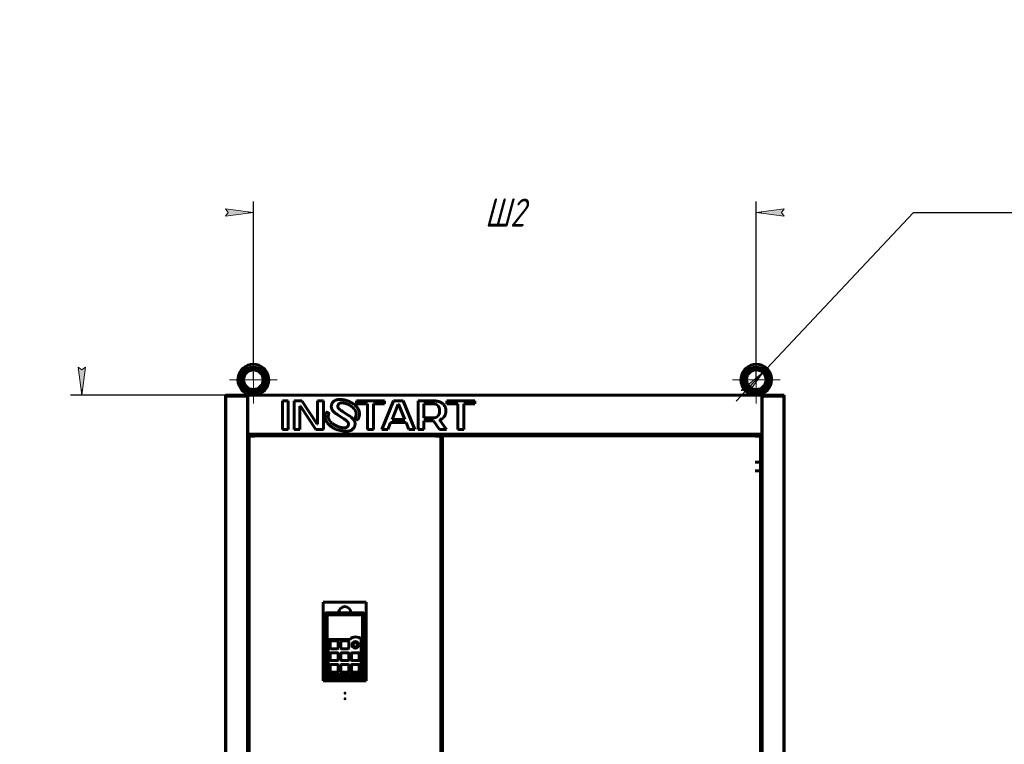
# Model space of a CAD drawing. Header units: millimetres. Extents: x 0 to 594, y 0 to 420.
# Tile 3 of 10: x 121 to 297, y 290 to 420. Entities that reach past the tile are written whole.
import ezdxf

# ---------------------------------------------------------------- set-up
doc = ezdxf.new("R2010")
doc.units = ezdxf.units.MM
for name, pattern in [('K5LT_AXLED', [19.5, 15, -1.5, 1.5, -1.5]), ('K5LT_BASIC', [0]), ('K5LT_THIN', [0])]:
    doc.linetypes.add(name, pattern=pattern)
doc.layers.add('Системный слой', color=7, linetype='Continuous')
doc.styles.add('KDIMTEXTSTYLE', font='GOST_AU.SHX', dxfattribs={"width": 0.96, "oblique": 15, "height": 5})
doc.dimstyles.new('KDIMSTYLE (0.10)', dxfattribs={"dimtxt": 5, "dimasz": 1, "dimexe": 2, "dimexo": 0, "dimgap": 1, "dimtad": 1, "dimlfac": 10, "dimtxsty": 'KDIMTEXTSTYLE', "dimsah": 1, "dimcen": 0, "dimdle": 1, "dimadec": 0, "dimazin": 0, "dimtfac": 0.667, "dimtmove": 0, "dimatfit": 3, "dimfxl": 1, "dimtvp": 1, "dimtolj": 1, "dimtzin": 0, "dimarcsym": 0})

# ---------------------------------------------------------------- blocks, each defined once
blk = doc.blocks.new('U0')
at = {"layer": 'Системный слой', "color": 150, "linetype": 'K5LT_BASIC', "lineweight": 60, "true_color": 0x0080ff}
for p, q in [((251.61, 345.88), (251.61, 345.68)), ((251.61, 200.08), (251.61, 199.88))]:
    blk.add_line(p, q, dxfattribs=at)
blk = doc.blocks.new('U1')
at = {"layer": 'Системный слой', "color": 150, "linetype": 'K5LT_BASIC', "lineweight": 60, "true_color": 0x0080ff}
for p, q in [((163.61, 345.68), (163.61, 345.88)), ((163.61, 199.88), (163.61, 200.08))]:
    blk.add_line(p, q, dxfattribs=at)
blk = doc.blocks.new('U2')
at = {"layer": 'Системный слой', "color": 150, "linetype": 'K5LT_BASIC', "lineweight": 60, "true_color": 0x0080ff}
for p, q in [((175.62, 313.9), (175.6, 313.88)), ((175.65, 313.91), (175.62, 313.9)), ((175.67, 313.91), (175.65, 313.91))]:
    blk.add_line(p, q, dxfattribs=at)
blk = doc.blocks.new('U3')
at = {"layer": 'Системный слой', "color": 7, "linetype": 'K5LT_THIN', "lineweight": 18}
for p, q in [((195.21, 345.71), (163.61, 345.71)), ((251.61, 345.71), (196.01, 345.71))]:
    blk.add_line(p, q, dxfattribs=at)
blk = doc.blocks.new('U5')
at = {"layer": 'Системный слой', "color": 150, "linetype": 'K5LT_BASIC', "lineweight": 60, "true_color": 0x0080ff}
for start, end in [(90, 253.0876), (286.9123, 90)]:
    blk.add_arc((252.61, 355.63), 2.75, start, end, dxfattribs=at)
blk = doc.blocks.new('U6')
at = {"layer": 'Системный слой', "color": 150, "linetype": 'K5LT_BASIC', "lineweight": 60, "true_color": 0x0080ff}
for start, end in [(90, 253.0876), (286.9123, 90)]:
    blk.add_arc((162.61, 355.63), 2.75, start, end, dxfattribs=at)
blk = doc.blocks.new('KDIMARROW_01')
at = {"layer": 'Системный слой'}
blk.add_hatch(color=0, dxfattribs=at).paths.add_polyline_path([(-5, -0.66), (0, 0), (-5, 0.66), (-4.5, 0)])
at = {"layer": 'Системный слой', "color": 0, "linetype": 'K5LT_THIN', "lineweight": 18}
for p, q in [((-4.5, 0), (-5, 0.66)), ((-5, 0.66), (0, 0)), ((0, 0), (-5, -0.66)), ((-5, -0.66), (-4.5, 0)), ((0, 0), (-1, 0))]:
    blk.add_line(p, q, dxfattribs=at)
blk = doc.blocks.new('U7')
at = {"layer": 'Системный слой', "color": 30, "linetype": 'K5LT_AXLED', "lineweight": 18, "true_color": 0xff8000}
for q in [(162.61, 359.88), (158.36, 355.63), (166.86, 355.63), (162.61, 351.38)]:
    blk.add_line((162.61, 355.63), q, dxfattribs=at)
blk = doc.blocks.new('U8')
at = {"layer": 'Системный слой', "color": 30, "linetype": 'K5LT_AXLED', "lineweight": 18, "true_color": 0xff8000}
for q in [(252.61, 359.88), (248.36, 355.63), (256.86, 355.63), (252.61, 351.38)]:
    blk.add_line((252.61, 355.63), q, dxfattribs=at)
blk = doc.blocks.new('KDIMARROW_02')
at = {"layer": 'Системный слой'}
blk.add_hatch(color=0, dxfattribs=at).paths.add_polyline_path([(4.5, 0), (5, 0.66), (0, 0), (5, -0.66)])
at = {"layer": 'Системный слой', "color": 0, "linetype": 'K5LT_THIN', "lineweight": 18}
for p, q in [((0, 0), (-1, 0)), ((5, 0.66), (0, 0)), ((0, 0), (5, -0.66)), ((0, 0), (7, 0)), ((4.5, 0), (5, 0.66)), ((5, -0.66), (4.5, 0))]:
    blk.add_line(p, q, dxfattribs=at)

msp = doc.modelspace()

# ---------------------------------------------------------------- linework, layer by layer
at = {"layer": 'Системный слой', "color": 150, "linetype": 'K5LT_BASIC', "lineweight": 60, "true_color": 0x0080ff}
for p, q in [((157.6097, 352.8783), (257.6097, 352.8783)), ((157.6097, 352.6783), (157.6097, 352.8783)), ((157.6097, 352.6783), (161.6097, 352.6783)), ((157.6097, 193.0783), (157.6097, 352.6783)), ((161.3597, 352.6783), (157.8597, 352.6783)), ((161.6097, 352.6783), (161.6097, 345.8783)), ((161.8097, 352.8783), (161.8097, 352.9973)), ((162.6097, 352.9973), (161.8097, 352.9973)), ((163.4097, 352.9973), (162.6097, 352.9973)), ((163.4097, 352.8783), (163.4097, 352.9973)), ((251.8097, 352.8783), (251.8097, 352.9973)), ((252.6097, 352.9973), (251.8097, 352.9973)), ((253.4097, 352.9973), (252.6097, 352.9973)), ((253.4097, 352.8783), (253.4097, 352.9973)), ((253.6097, 352.6783), (257.6097, 352.6783)), ((253.6097, 352.6783), (253.6097, 345.8783)), ((257.3597, 352.6783), (253.8597, 352.6783)), ((257.6097, 352.6783), (257.6097, 352.8783)), ((257.6097, 352.6783), (257.6097, 193.0783)), ((168.8634, 351.8624), (167.7995, 351.8624)), ((167.7995, 351.8624), (167.7995, 346.6943)), ((168.8634, 346.6943), (168.8634, 351.8624)), ((171.2844, 351.8624), (169.8904, 351.8624)), ((169.8904, 351.8624), (169.8904, 346.6943)), ((170.9543, 350.9027), (171.0277, 350.9027)), ((170.9543, 346.6943), (170.9543, 350.9027)), ((171.0277, 350.9027), (173.7789, 346.6943)), ((174.0359, 347.654), (171.2844, 351.8624)), ((175.1729, 351.8624), (174.1092, 351.8624)), ((174.1092, 351.8624), (174.1092, 347.654)), ((175.1729, 346.6943), (175.1729, 351.8624)), ((180.4258, 351.3593), (180.4239, 351.3605)), ((180.428, 351.3607), (180.4258, 351.3593)), ((186.0681, 351.8624), (181.0424, 351.8624)), ((181.0424, 351.8624), (181.0424, 351.3087)), ((181.0424, 351.3087), (183.0233, 351.3087)), ((183.0233, 351.3087), (183.0233, 346.6943)), ((184.0873, 351.3087), (186.0681, 351.3087)), ((184.0873, 346.6943), (184.0873, 351.3087)), ((187.7187, 351.8624), (185.6276, 346.6942)), ((186.0681, 351.3087), (186.0681, 351.8624)), ((188.5254, 351.235), (187.425, 348.5031)), ((189.406, 351.8624), (187.7187, 351.8624)), ((188.5988, 351.235), (188.5254, 351.235)), ((189.6994, 348.5031), (188.5988, 351.235)), ((191.4968, 346.6942), (189.406, 351.8624)), ((194.725, 351.8624), (192.0839, 351.8624)), ((192.0839, 351.8624), (192.0839, 346.6943)), ((193.1477, 351.3087), (193.1477, 348.7984)), ((194.725, 351.3087), (193.1477, 351.3087)), ((202.2453, 351.8624), (197.2196, 351.8624)), ((197.2196, 351.8624), (197.2196, 351.3087)), ((197.2196, 351.3087), (199.2004, 351.3087)), ((199.2004, 351.3087), (199.2004, 346.6943)), ((200.2646, 351.3087), (202.2453, 351.3087)), ((200.2646, 346.6943), (200.2646, 351.3087)), ((202.2453, 351.3087), (202.2453, 351.8624)), ((177.5867, 349.4195), (178.8193, 348.6287)), ((179.7628, 349.1769), (178.5372, 349.966)), ((181.3204, 350.4732), (181.324, 350.4757)), ((174.1092, 347.654), (174.0359, 347.654)), ((175.7205, 348.095), (175.7136, 348.0904)), ((186.684, 346.6942), (187.1682, 347.9494)), ((187.1682, 347.9494), (189.956, 347.9494)), ((187.425, 348.5031), (189.6994, 348.5031)), ((189.956, 347.9494), (190.4406, 346.6942)), ((193.1477, 348.7984), (194.725, 348.7984)), ((193.1477, 346.6943), (193.1477, 348.2448)), ((193.1477, 348.2448), (194.857, 348.2448)), ((194.857, 348.2448), (195.9356, 346.6943)), ((197.1462, 346.6943), (195.9356, 348.4367)), ((253.6097, 345.8783), (161.6097, 345.8783)), ((161.6097, 345.8783), (161.6097, 199.8783)), ((161.8097, 200.0783), (161.8097, 345.6783)), ((162.0497, 345.4383), (161.8097, 345.6783)), ((161.8097, 345.6783), (162.0497, 345.4383)), ((161.8097, 345.6783), (162.2353, 345.6783)), ((161.8097, 343.9833), (161.8097, 345.5583)), ((162.0097, 345.6783), (162.0097, 345.8783)), ((162.0097, 345.5583), (162.8097, 345.5583)), ((162.5841, 345.6783), (195.4353, 345.6783)), ((162.8097, 345.6783), (162.8097, 345.8783)), ((167.7995, 346.6943), (168.8634, 346.6943)), ((169.8904, 346.6943), (170.9543, 346.6943)), ((173.7789, 346.6943), (175.1729, 346.6943)), ((183.0233, 346.6943), (184.0873, 346.6943)), ((185.6276, 346.6942), (186.684, 346.6942)), ((190.4406, 346.6942), (191.4968, 346.6942)), ((192.0839, 346.6943), (193.1477, 346.6943)), ((195.2097, 345.6783), (195.2097, 345.8783)), ((195.2097, 345.5583), (196.0097, 345.5583)), ((195.7841, 345.6783), (196.2097, 345.6783)), ((195.9356, 346.6943), (197.1462, 346.6943)), ((196.2097, 345.6783), (195.9697, 345.4383)), ((195.9697, 345.4383), (196.2097, 345.6783)), ((196.0097, 345.6783), (196.0097, 345.8783)), ((196.2097, 345.6783), (196.2097, 200.0783)), ((196.2097, 343.9833), (196.2097, 345.5583)), ((196.6497, 345.4383), (196.4097, 345.6783)), ((196.4097, 200.0783), (196.4097, 345.6783)), ((196.4097, 345.6783), (196.6497, 345.4383)), ((196.4097, 345.6783), (252.6353, 345.6783)), ((199.2004, 346.6943), (200.2646, 346.6943)), ((252.4097, 345.6783), (252.4097, 345.8783)), ((252.4097, 345.5583), (253.2097, 345.5583)), ((252.9841, 345.6783), (253.4097, 345.6783)), ((253.1697, 345.4383), (253.4097, 345.6783)), ((253.4097, 345.6783), (253.1697, 345.4383)), ((253.2097, 345.6783), (253.2097, 345.8783)), ((253.4097, 345.6783), (253.4097, 200.0783)), ((253.4097, 343.9833), (253.4097, 345.5583)), ((253.6097, 199.8783), (253.6097, 345.8783)), ((196.2597, 343.6783), (196.2097, 343.6783)), ((196.4097, 343.6783), (196.2597, 343.6783)), ((161.8097, 340.8833), (161.8097, 339.3083)), ((196.2097, 340.8833), (196.2097, 339.3083)), ((253.1697, 340.8833), (252.4097, 340.8833)), ((253.4097, 340.8833), (253.4097, 339.3083)), ((253.1697, 339.3083), (252.4097, 339.3083)), ((182.8197, 315.8383), (175.1197, 315.8383)), ((175.1197, 315.8383), (175.1197, 301.7883)), ((182.8197, 301.7883), (182.8197, 315.8383)), ((175.5397, 313.9483), (175.5397, 302.1683)), ((177.8697, 313.9483), (175.5397, 313.9483)), ((175.5697, 313.8083), (175.5697, 302.3083)), ((182.2697, 313.9083), (175.6697, 313.9083)), ((177.6297, 313.9483), (177.6297, 313.9083)), ((177.8697, 313.9483), (178.0547, 313.9483)), ((177.9497, 313.9483), (177.9497, 313.9083)), ((178.0547, 313.9083), (178.0547, 313.9683)), ((178.0547, 313.9683), (179.8847, 313.9683)), ((179.8847, 313.9083), (179.8847, 313.9683)), ((180.0697, 313.9483), (179.8847, 313.9483)), ((179.9897, 313.9483), (179.9897, 313.9083)), ((182.3997, 313.9483), (180.0697, 313.9483)), ((180.3097, 313.9483), (180.3097, 313.9083)), ((182.3697, 302.3083), (182.3697, 313.8083)), ((182.3997, 302.1683), (182.3997, 313.9483)), ((182.1197, 313.6083), (175.8197, 313.6083)), ((175.8197, 313.6083), (175.8197, 302.5083)), ((182.1197, 302.5083), (182.1197, 313.6083)), ((175.5697, 311.7983), (175.5397, 311.7983)), ((175.5397, 311.1683), (175.5697, 311.1683)), ((182.3997, 311.7983), (182.3697, 311.7983)), ((182.3697, 311.1683), (182.3997, 311.1683)), ((176.0197, 309.1183), (176.0197, 303.1383)), ((179.9197, 309.1983), (176.0997, 309.1983)), ((176.3697, 308.8083), (176.3697, 307.6083)), ((177.6697, 308.9083), (176.4697, 308.9083)), ((177.7697, 307.6083), (177.7697, 308.8083)), ((178.2697, 308.8083), (178.2697, 307.6083)), ((179.5697, 308.9083), (178.3697, 308.9083)), ((179.6697, 307.6083), (179.6697, 308.8083)), ((181.9197, 303.1383), (181.9197, 309.1983)), ((176.3697, 306.7083), (176.3697, 305.5083)), ((176.4697, 307.5083), (177.6697, 307.5083)), ((177.6697, 306.8083), (176.4697, 306.8083)), ((177.7697, 305.5083), (177.7697, 306.7083)), ((178.2697, 306.7083), (178.2697, 305.5083)), ((178.3697, 307.5083), (179.5697, 307.5083)), ((179.5697, 306.8083), (178.3697, 306.8083)), ((179.6697, 305.5083), (179.6697, 306.7083)), ((180.1697, 306.7083), (180.1697, 305.5083)), ((181.4697, 306.8083), (180.2697, 306.8083)), ((181.5697, 305.5083), (181.5697, 306.7083)), ((176.4697, 305.4083), (177.6697, 305.4083)), ((178.3697, 305.4083), (179.5697, 305.4083)), ((180.2697, 305.4083), (181.4697, 305.4083)), ((175.5697, 304.7883), (175.5397, 304.7883)), ((175.5397, 304.1583), (175.5697, 304.1583)), ((176.3697, 304.6083), (176.3697, 303.4083)), ((177.6697, 304.7083), (176.4697, 304.7083)), ((176.4697, 303.3083), (177.6697, 303.3083)), ((177.7697, 303.4083), (177.7697, 304.6083)), ((178.2697, 304.6083), (178.2697, 303.4083)), ((179.5697, 304.7083), (178.3697, 304.7083)), ((178.3697, 303.3083), (179.5697, 303.3083)), ((179.6697, 303.4083), (179.6697, 304.6083)), ((180.1697, 304.6083), (180.1697, 303.4083)), ((181.4697, 304.7083), (180.2697, 304.7083)), ((180.2697, 303.3083), (181.4697, 303.3083)), ((181.5697, 303.4083), (181.5697, 304.6083)), ((182.3997, 304.7883), (182.3697, 304.7883)), ((182.3697, 304.1583), (182.3997, 304.1583)), ((175.1197, 301.7883), (182.8197, 301.7883)), ((175.5397, 302.1683), (182.3997, 302.1683)), ((175.6697, 302.2083), (182.2697, 302.2083)), ((175.8197, 302.5083), (182.1197, 302.5083)), ((176.0997, 303.0583), (181.8397, 303.0583)), ((177.5297, 302.2083), (177.5297, 302.1683)), ((177.6447, 302.1683), (177.6447, 302.2083)), ((177.9447, 302.1683), (177.9447, 302.2083)), ((178.0597, 302.1683), (178.0597, 302.2083)), ((179.8797, 302.2083), (179.8797, 302.1683)), ((179.9947, 302.1683), (179.9947, 302.2083)), ((180.2947, 302.1683), (180.2947, 302.2083)), ((180.4097, 302.1683), (180.4097, 302.2083))]:
    msp.add_line(p, q, dxfattribs=at)
at = {"layer": 'Системный слой', "color": 7, "linetype": 'K5LT_THIN', "lineweight": 18}
for p, q in [((157.8597, 352.6783), (157.8597, 193.0783)), ((161.3597, 193.0783), (161.3597, 352.6783)), ((253.8597, 352.6783), (253.8597, 193.0783)), ((257.3597, 193.0783), (257.3597, 352.6783)), ((161.6597, 199.8783), (161.6597, 345.8783)), ((162.0497, 345.4383), (162.0497, 200.3183)), ((195.9697, 345.4383), (162.0497, 345.4383)), ((195.9697, 200.3183), (195.9697, 345.4383)), ((196.6497, 345.4383), (196.6497, 200.3183)), ((253.1697, 345.4383), (196.6497, 345.4383)), ((253.1697, 200.3183), (253.1697, 345.4383)), ((253.5597, 345.8783), (253.5597, 199.8783)), ((196.2597, 202.0783), (196.2597, 343.6783))]:
    msp.add_line(p, q, dxfattribs=at)
at = {"layer": 'Системный слой', "color": 150, "linetype": 'K5LT_BASIC', "lineweight": 60, "true_color": 0x0080ff}
for centre, radius in [((162.6097, 355.6283), 2.25), ((252.6097, 355.6283), 2.25), ((162.6097, 355.6283), 1.75), ((252.6097, 355.6283), 1.75), ((180.8697, 308.2083), 0.6), ((180.8697, 308.2083), 0.45), ((180.8697, 308.2083), 0.4), ((179.0097, 299.5783), 0.01), ((179.0097, 298.5783), 0.01)]:
    msp.add_circle(centre, radius, dxfattribs=at)
for centre, radius, start, end in [((175.6697, 313.8083), 0.1, 90, 180), ((178.9697, 313.9483), 1.1, 0, 180), ((182.2697, 313.8083), 0.1, 0, 90), ((176.0997, 309.1183), 0.08, 90, 180), ((176.4697, 308.8083), 0.1, 90, 180), ((177.6697, 308.8083), 0.1, 0, 90), ((178.3697, 308.8083), 0.1, 90, 180), ((179.5697, 308.8083), 0.1, 0, 90), ((180.9197, 308.3122), 1.3361, 41.544509, 138.455491), ((176.4697, 307.6083), 0.1, 180, 270), ((176.4697, 306.7083), 0.1, 90, 180), ((177.6697, 307.6083), 0.1, 270, 0), ((177.6697, 306.7083), 0.1, 0, 90), ((178.3697, 307.6083), 0.1, 180, 270), ((178.3697, 306.7083), 0.1, 90, 180), ((179.5697, 307.6083), 0.1, 270, 0), ((179.5697, 306.7083), 0.1, 0, 90), ((180.2697, 306.7083), 0.1, 90, 180), ((181.4697, 306.7083), 0.1, 0, 90), ((176.4697, 305.5083), 0.1, 180, 270), ((177.6697, 305.5083), 0.1, 270, 0), ((178.3697, 305.5083), 0.1, 180, 270), ((179.5697, 305.5083), 0.1, 270, 0), ((180.2697, 305.5083), 0.1, 180, 270), ((181.4697, 305.5083), 0.1, 270, 0), ((176.0997, 303.1383), 0.08, 180, 270), ((176.4697, 304.6083), 0.1, 90, 180), ((176.4697, 303.4083), 0.1, 180, 270), ((177.6697, 304.6083), 0.1, 0, 90), ((177.6697, 303.4083), 0.1, 270, 0), ((178.3697, 304.6083), 0.1, 90, 180), ((178.3697, 303.4083), 0.1, 180, 270), ((179.5697, 304.6083), 0.1, 0, 90), ((179.5697, 303.4083), 0.1, 270, 0), ((180.2697, 304.6083), 0.1, 90, 180), ((180.2697, 303.4083), 0.1, 180, 270), ((181.4697, 304.6083), 0.1, 0, 90), ((181.4697, 303.4083), 0.1, 270, 0), ((181.8397, 303.1383), 0.08, 270, 0), ((175.6697, 302.3083), 0.1, 180, 270), ((182.2697, 302.3083), 0.1, 270, 0)]:
    msp.add_arc(centre, radius, start, end, dxfattribs=at)
at = {"layer": 'Системный слой', "color": 7, "linetype": 'K5LT_THIN', "lineweight": 18}
msp.add_arc((178.9697, 313.9483), 0.15, 7.662256, 172.337744, dxfattribs=at)
at = {"layer": 'Системный слой', "color": 150, "linetype": 'K5LT_BASIC', "lineweight": 60, "true_color": 0x0080ff}
for points, knots in [([(163.4097, 352.9973), (163.4097, 352.9973), (163.4071, 352.9983), (163.3981, 353.0019), (163.389, 353.0056), (163.3741, 353.0115), (163.3506, 353.0208), (163.3162, 353.0343), (163.2851, 353.0462), (163.2445, 353.0614), (163.2062, 353.0754), (163.1655, 353.0897), (163.1359, 353.0998), (163.0933, 353.1139), (163.0438, 353.1293), (162.9662, 353.1514), (162.8872, 353.1703), (162.8143, 353.1834), (162.7622, 353.1909), (162.7124, 353.1962), (162.659, 353.1995), (162.615, 353.2004), (162.5713, 353.1998), (162.5305, 353.1979), (162.4786, 353.1934), (162.4211, 353.1861), (162.3419, 353.1723), (162.2637, 353.1541), (162.1886, 353.1332), (162.1325, 353.116), (162.0711, 353.0958), (162.025, 353.0796), (161.9877, 353.0661), (161.9594, 353.0556), (161.9292, 353.0442), (161.8965, 353.0317), (161.8666, 353.02), (161.8424, 353.0104), (161.8253, 353.0036), (161.8131, 352.9986), (161.8097, 352.9973), (161.8097, 352.9973)], [0, 0, 0, 0, 1.2286369, 2.18086611, 2.72145589, 3.18013158, 4.86983021, 5.89232968, 6.85938593, 7.7897974, 9.35005656, 9.80213691, 10.73797894, 11.41251445, 12.66044049, 13.92929645, 16.21799102, 17.31778139, 18.08874703, 19.15180694, 20.09469899, 21.03765481, 21.57389072, 22.5033024, 23.29022312, 24.45126897, 25.72746131, 27.80090383, 29.04242443, 30.33637846, 31.38615463, 33.15057263, 33.62821872, 34.25850737, 35.41710027, 36.24268601, 37.39825723, 38.70652128, 39.57941333, 40.56637705, 42, 42, 42, 42]), ([(253.4097, 352.9973), (253.4097, 352.9973), (253.4071, 352.9983), (253.3981, 353.0019), (253.389, 353.0056), (253.3741, 353.0115), (253.3506, 353.0208), (253.3162, 353.0343), (253.2851, 353.0462), (253.2445, 353.0614), (253.2062, 353.0754), (253.1655, 353.0897), (253.1359, 353.0998), (253.0933, 353.1139), (253.0438, 353.1293), (252.9662, 353.1514), (252.8872, 353.1703), (252.8143, 353.1834), (252.7622, 353.1909), (252.7124, 353.1962), (252.659, 353.1995), (252.615, 353.2004), (252.5713, 353.1998), (252.5305, 353.1979), (252.4786, 353.1934), (252.4211, 353.1861), (252.3419, 353.1723), (252.2637, 353.1541), (252.1886, 353.1332), (252.1325, 353.116), (252.0711, 353.0958), (252.025, 353.0796), (251.9877, 353.0661), (251.9594, 353.0556), (251.9292, 353.0442), (251.8965, 353.0317), (251.8666, 353.02), (251.8424, 353.0104), (251.8253, 353.0036), (251.8131, 352.9986), (251.8097, 352.9973), (251.8097, 352.9973)], [0, 0, 0, 0, 1.2286369, 2.18086611, 2.72145589, 3.18013158, 4.86983021, 5.89232968, 6.85938593, 7.7897974, 9.35005656, 9.80213691, 10.73797894, 11.41251445, 12.66044049, 13.92929645, 16.21799102, 17.31778139, 18.08874703, 19.15180694, 20.09469899, 21.03765481, 21.57389072, 22.5033024, 23.29022312, 24.45126897, 25.72746131, 27.80090383, 29.04242443, 30.33637846, 31.38615463, 33.15057263, 33.62821872, 34.25850737, 35.41710027, 36.24268601, 37.39825723, 38.70652128, 39.57941333, 40.56637705, 42, 42, 42, 42]), ([(176.6106, 351.1734), (176.604, 351.1485), (176.593, 351.1027), (176.5779, 351.0238), (176.5665, 350.937), (176.5613, 350.8395), (176.5638, 350.7437), (176.5741, 350.6498), (176.5922, 350.5576), (176.6141, 350.4811), (176.6362, 350.4194), (176.6586, 350.3647), (176.6877, 350.3034), (176.7125, 350.2587), (176.7257, 350.2366)], [0, 0, 0, 0, 0.87439753, 1.61660592, 2.81660592, 4.01660592, 5.21660592, 6.41660592, 7.61660592, 8.81660592, 9.46479286, 10.1129798, 11.0564899, 12, 12, 12, 12]), ([(176.8704, 351.6499), (176.8617, 351.6401), (176.8445, 351.6204), (176.8118, 351.5801), (176.7698, 351.5232), (176.7224, 351.4481), (176.686, 351.3783), (176.6605, 351.3209), (176.6423, 351.2749), (176.6254, 351.2258), (176.6153, 351.191), (176.6106, 351.1734)], [0, 0, 0, 0, 0.62329903, 1.24659807, 2.49319613, 4.06213075, 5.63106538, 6.41553269, 7.2, 8.1, 9, 9, 9, 9]), ([(177.3723, 351.9808), (177.3588, 351.9757), (177.3321, 351.9652), (177.2929, 351.9486), (177.2546, 351.9311), (177.2196, 351.9139), (177.1876, 351.8971), (177.142, 351.8717), (177.1, 351.8457), (177.0349, 351.8011), (176.9781, 351.7566), (176.9161, 351.6991), (176.8853, 351.6666), (176.8704, 351.6499)], [0, 0, 0, 0, 0.71723811, 1.43447622, 2.15171434, 2.86895245, 3.46206061, 4.05516877, 5.6514257, 6.14768263, 8.41211412, 9.70605706, 11, 11, 11, 11]), ([(178.1219, 352.0997), (178.1043, 352.0997), (178.0691, 352.0994), (178.0169, 352.098), (177.9658, 352.0957), (177.9011, 352.0916), (177.8239, 352.0846), (177.7325, 352.0729), (177.6483, 352.0584), (177.5707, 352.0416), (177.502, 352.0238), (177.4359, 352.0038), (177.3933, 351.9887), (177.3723, 351.9808)], [0, 0, 0, 0, 0.67178489, 1.34356978, 2.01535467, 2.68713956, 3.94575813, 5.2043767, 6.6, 7.7, 8.8, 9.9, 11, 11, 11, 11]), ([(177.7369, 350.7819), (177.7362, 350.7864), (177.7348, 350.7956), (177.7325, 350.8141), (177.7301, 350.8445), (177.7297, 350.8837), (177.732, 350.9207), (177.735, 350.9476), (177.7378, 350.9682), (177.7414, 350.9895), (177.7457, 351.0113), (177.7507, 351.0334), (177.7545, 351.0482), (177.7564, 351.0556)], [0, 0, 0, 0, 0.60720546, 1.21441093, 2.42882185, 4.51441093, 6.10720546, 6.90360273, 7.7, 8.525, 9.35, 10.175, 11, 11, 11, 11]), ([(177.8483, 350.53), (177.8406, 350.5409), (177.8216, 350.5687), (177.7948, 350.6139), (177.7737, 350.6579), (177.7593, 350.6947), (177.7514, 350.719), (177.746, 350.7384), (177.7425, 350.7529), (177.7394, 350.7674), (177.7377, 350.777), (177.7369, 350.7819)], [0, 0, 0, 0, 1.14625346, 2.94625346, 4.80507956, 5.85380967, 6.90253978, 7.42690483, 7.95126989, 8.47563494, 9, 9, 9, 9]), ([(177.7564, 351.0556), (177.7661, 351.0916), (177.7917, 351.1596), (177.84, 351.2342), (177.8884, 351.2876), (177.9234, 351.319), (177.9534, 351.342), (177.9806, 351.3609), (178.0123, 351.3805), (178.0451, 351.3981), (178.0734, 351.4117), (178.0962, 351.4218), (178.1196, 351.4314), (178.1357, 351.4374), (178.1438, 351.4403)], [0, 0, 0, 0, 2.79460104, 5.59460104, 6.99460104, 8.39460104, 9.16880109, 9.79460104, 10.80750101, 11.82040099, 12.36530074, 12.91020049, 13.45510025, 14, 14, 14, 14]), ([(179.1328, 351.9457), (179.0381, 351.9712), (178.8621, 352.014), (178.6523, 352.0535), (178.5013, 352.075), (178.4121, 352.0849), (178.3488, 352.0905), (178.2866, 352.0951), (178.2107, 352.0988), (178.1514, 352.0998), (178.1219, 352.0997)], [0, 0, 0, 0, 1.9807329, 3.79036645, 4.8, 5.6, 6, 6.4, 7.2, 8, 8, 8, 8]), ([(178.1438, 351.4403), (178.1506, 351.4428), (178.1644, 351.4475), (178.1854, 351.4541), (178.2069, 351.4601), (178.2354, 351.4672), (178.2716, 351.4747), (178.341, 351.4855), (178.4229, 351.4914), (178.5191, 351.4903), (178.5992, 351.485), (178.669, 351.477), (178.7267, 351.4684), (178.7648, 351.4619), (178.7973, 351.4558), (178.833, 351.4487), (178.8784, 351.4389), (178.9339, 351.4256), (178.9715, 351.4159), (178.9904, 351.4108)], [0, 0, 0, 0, 0.54975075, 1.09950151, 1.64925226, 2.19900301, 3.24365106, 4.2882991, 7.0686307, 8.63431535, 10.2, 11.76568465, 12.54852698, 13.3313693, 13.78994814, 14.24852698, 15.16568465, 16.08284233, 17, 17, 17, 17]), ([(178.9904, 351.4108), (179.028, 351.4006), (179.1027, 351.3795), (179.1941, 351.351), (179.2657, 351.3272), (179.3361, 351.3026), (179.4223, 351.2705), (179.5228, 351.2297), (179.6202, 351.1867), (179.7148, 351.1414), (179.8061, 351.094), (179.8946, 351.0444), (179.9518, 351.0097), (179.9801, 350.9919)], [0, 0, 0, 0, 1.1, 2.2, 2.75, 3.3, 4.4, 5.5, 6.6, 7.7, 8.8, 9.9, 11, 11, 11, 11]), ([(180.4239, 351.3605), (180.3952, 351.3797), (180.3372, 351.4175), (180.2484, 351.4723), (180.1578, 351.5251), (180.0754, 351.5704), (180.0021, 351.6088), (179.9384, 351.6409), (179.874, 351.672), (179.8305, 351.6922), (179.8087, 351.7021)], [0, 0, 0, 0, 1.2, 2.4, 3.6, 4.8, 5.6, 6.4, 7.2, 8, 8, 8, 8]), ([(179.9801, 350.9919), (179.9858, 350.988), (179.9976, 350.98), (180.0164, 350.967), (180.0363, 350.9531), (180.0649, 350.9327), (180.1036, 350.9046), (180.1567, 350.8644), (180.2066, 350.8251), (180.2504, 350.7894), (180.2985, 350.749), (180.3499, 350.7042), (180.4037, 350.6548), (180.4575, 350.6037), (180.5121, 350.549), (180.566, 350.4915), (180.6066, 350.4462), (180.6473, 350.3987), (180.6934, 350.3419), (180.743, 350.2763), (180.812, 350.1766), (180.8745, 350.0712), (180.9209, 349.9752), (180.9419, 349.9262), (180.9527, 349.8993), (180.9594, 349.8816), (180.9794, 349.8273), (180.9958, 349.7732), (181.0171, 349.6821), (181.028, 349.6183), (181.0342, 349.5455), (181.0358, 349.5089), (181.0362, 349.4857), (181.0362, 349.4709), (181.0356, 349.4206), (181.0286, 349.3312), (181.0015, 349.2006), (180.9629, 349.0883), (180.921, 348.9961), (180.8888, 348.9356), (180.859, 348.8855), (180.8336, 348.8459), (180.8065, 348.8064), (180.7873, 348.7801), (180.7775, 348.7671)], [0, 0, 0, 0, 0.69006993, 1.38013987, 2.0702098, 2.76027974, 4.14041961, 5.52055948, 7.13773624, 7.94632462, 8.75491299, 10.59113184, 11.50924126, 12.42735068, 14.26356953, 15.18167895, 16.09978838, 17.07207297, 18.04435756, 19.39842456, 20.75249156, 23.46333245, 24.8187529, 25.49646313, 25.83531824, 26.10667302, 26.33602288, 28.41622812, 28.61910426, 30.49643335, 31.28289365, 31.82832805, 32.10104525, 32.28877816, 32.47043271, 34.28035481, 36.11547443, 37.95470014, 38.91933646, 39.88397279, 40.41297959, 40.94198639, 41.4709932, 42, 42, 42, 42]), ([(181.1262, 350.7451), (181.0918, 350.787), (181.0086, 350.8837), (180.8977, 350.9981), (180.7971, 351.0909), (180.723, 351.1543), (180.6498, 351.2122), (180.5763, 351.266), (180.5023, 351.3157), (180.4529, 351.346), (180.428, 351.3607)], [0, 0, 0, 0, 1.26461647, 3.03230824, 3.93340164, 4.75005123, 5.56670082, 6.4, 7.2, 8, 8, 8, 8]), ([(181.324, 350.4757), (181.3155, 350.4895), (181.298, 350.5168), (181.2705, 350.5575), (181.2419, 350.5979), (181.2153, 350.6338), (181.1913, 350.6652), (181.1701, 350.692), (181.1484, 350.7186), (181.1336, 350.7363), (181.1262, 350.7451)], [0, 0, 0, 0, 1.2, 2.4, 3.6, 4.8, 5.6, 6.4, 7.2, 8, 8, 8, 8]), ([(195.7119, 351.7406), (195.6972, 351.7447), (195.6679, 351.7527), (195.6234, 351.7639), (195.5784, 351.7746), (195.5176, 351.7879), (195.4401, 351.8032), (195.3448, 351.819), (195.2636, 351.8301), (195.1974, 351.8379), (195.1305, 351.8447), (195.0451, 351.8519), (194.9403, 351.858), (194.8335, 351.8616), (194.7613, 351.8624), (194.725, 351.8624)], [0, 0, 0, 0, 0.65, 1.3, 1.95, 2.6, 3.9, 5.2, 6.5, 7.15, 7.8, 9.1, 10.4, 11.7, 13, 13, 13, 13]), ([(196.4492, 351.3863), (196.4223, 351.407), (196.3495, 351.4599), (196.2537, 351.5189), (196.1561, 351.5711), (196.0795, 351.6083), (196.0106, 351.6381), (195.9313, 351.6697), (195.8403, 351.7026), (195.7551, 351.7286), (195.7119, 351.7406)], [0, 0, 0, 0, 1.07145315, 2.81849244, 3.44356423, 4.38267317, 5.32178212, 5.6, 6.8, 8, 8, 8, 8]), ([(196.9116, 350.8178), (196.8851, 350.873), (196.8338, 350.9659), (196.7481, 351.0894), (196.6761, 351.176), (196.6137, 351.2418), (196.5631, 351.2908), (196.5084, 351.3392), (196.4692, 351.3708), (196.4492, 351.3863)], [0, 0, 0, 0, 1.72663074, 3.01775383, 4.30887691, 4.95443846, 5.6, 6.3, 7, 7, 7, 7]), ([(197.0729, 350.0536), (197.0729, 350.075), (197.0722, 350.1177), (197.0695, 350.1809), (197.0649, 350.2429), (197.0558, 350.3286), (197.0429, 350.4098), (197.0191, 350.522), (196.9915, 350.6209), (196.9513, 350.7302), (196.9254, 350.7889), (196.9116, 350.8178)], [0, 0, 0, 0, 0.67904787, 1.35809574, 2.0371436, 2.71619147, 4.22292404, 4.8296566, 6.68160538, 7.84080269, 9, 9, 9, 9]), ([(175.6217, 349.8592), (175.5811, 349.7515), (175.5215, 349.5575), (175.4849, 349.3546), (175.467, 349.19), (175.4612, 349.0695), (175.4646, 348.9503), (175.4697, 348.8818), (175.4735, 348.8433), (175.4822, 348.7673), (175.5025, 348.6469), (175.5393, 348.5086), (175.5772, 348.3975), (175.6155, 348.3011), (175.6626, 348.1998), (175.7006, 348.1295), (175.7205, 348.095)], [0, 0, 0, 0, 2.04147913, 3.78966869, 4.20544537, 5.57603361, 6.45745705, 6.94662185, 7.19120425, 7.37717955, 8.77717955, 10.17717955, 10.99833609, 11.81949262, 12.90974631, 14, 14, 14, 14]), ([(176.1641, 349.6079), (176.1413, 349.6203), (176.0904, 349.6468), (176.0134, 349.6844), (175.9437, 349.717), (175.8875, 349.7428), (175.8372, 349.7654), (175.7951, 349.7841), (175.7515, 349.8033), (175.6941, 349.8282), (175.6461, 349.8488), (175.6217, 349.8592)], [0, 0, 0, 0, 1.8, 3.6, 4.5, 5.4, 6.3, 6.75, 7.2, 8.1, 9, 9, 9, 9]), ([(176.2873, 348.2778), (176.266, 348.3063), (176.225, 348.3645), (176.169, 348.4562), (176.1176, 348.5559), (176.0805, 348.6458), (176.055, 348.7238), (176.0332, 348.8047), (176.0143, 348.9089), (176.0066, 349.0388), (176.0155, 349.1733), (176.0381, 349.2894), (176.0663, 349.3846), (176.0883, 349.4454), (176.1089, 349.4948), (176.1258, 349.5324), (176.1442, 349.5702), (176.1573, 349.5953), (176.1641, 349.6079)], [0, 0, 0, 0, 1.28728562, 2.57457123, 3.88481325, 5.33993425, 6.09277904, 6.84562382, 8.35464783, 9.86486322, 11.38551064, 12.90615806, 13.67518907, 14.44422009, 14.83316507, 15.22211004, 15.61105502, 16, 16, 16, 16]), ([(176.7257, 350.2366), (176.7462, 350.2021), (176.797, 350.1238), (176.9041, 349.9856), (177.0285, 349.8544), (177.1542, 349.7402), (177.2361, 349.6719), (177.3042, 349.6183), (177.3749, 349.5647), (177.4681, 349.498), (177.5466, 349.4455), (177.5867, 349.4195)], [0, 0, 0, 0, 1.09986341, 2.50943072, 4.46872643, 5.4, 6.3, 6.75, 7.2, 8.1, 9, 9, 9, 9]), ([(178.1091, 350.2687), (178.1026, 350.2739), (178.0896, 350.2842), (178.0644, 350.3048), (178.0222, 350.3407), (177.9763, 350.3832), (177.9364, 350.4239), (177.9138, 350.4486), (177.8988, 350.4658), (177.8843, 350.483), (177.8672, 350.5043), (177.8545, 350.5214), (177.8483, 350.53)], [0, 0, 0, 0, 0.58022629, 1.16045259, 2.32090518, 4.64181035, 6, 7, 7.5, 8, 9, 10, 10, 10, 10]), ([(178.5372, 349.966), (178.5028, 349.9885), (178.4362, 350.0326), (178.3589, 350.0855), (178.3006, 350.1263), (178.2587, 350.1562), (178.2252, 350.1806), (178.1994, 350.1997), (178.1742, 350.2185), (178.1439, 350.2415), (178.1206, 350.2597), (178.1091, 350.2687)], [0, 0, 0, 0, 1.8, 3.6, 4.5, 5.4, 6.3, 6.75, 7.2, 8.1, 9, 9, 9, 9]), ([(180.6321, 348.3616), (180.6227, 348.3762), (180.6034, 348.4053), (180.5628, 348.463), (180.513, 348.5281), (180.4317, 348.6249), (180.3486, 348.7129), (180.253, 348.8039), (180.1726, 348.8752), (180.0965, 348.9379), (180.0336, 348.987), (179.9672, 349.0371), (179.878, 349.1009), (179.8017, 349.1518), (179.7628, 349.1769)], [0, 0, 0, 0, 0.60299485, 1.20598971, 2.41197941, 3.36007151, 5.33677329, 6.22695013, 7.3702126, 8.51347507, 9.05673753, 9.6, 10.8, 12, 12, 12, 12]), ([(181.2841, 348.4497), (181.2909, 348.461), (181.3042, 348.4838), (181.33, 348.5293), (181.3705, 348.6043), (181.4207, 348.7073), (181.4657, 348.8141), (181.4994, 348.9059), (181.5244, 348.9832), (181.5417, 349.045), (181.5574, 349.1075), (181.5685, 349.1579), (181.578, 349.2092), (181.5942, 349.3081), (181.6082, 349.4635), (181.6015, 349.6682), (181.5769, 349.8302), (181.5473, 349.9546), (181.5187, 350.0512), (181.4831, 350.1506), (181.4375, 350.2577), (181.3837, 350.3655), (181.3421, 350.4378), (181.3204, 350.4732)], [0, 0, 0, 0, 0.28789677, 0.57579354, 1.15158709, 2.19755221, 3.24351733, 3.96864501, 4.65608117, 5.34351733, 5.66702515, 6.39488183, 6.75881017, 7.12273851, 9.22273851, 11.32273851, 13.42273851, 14.47273851, 15.52273851, 16.7816083, 18.04047809, 19.52023904, 21, 21, 21, 21]), ([(195.9356, 348.4367), (195.9555, 348.4444), (195.995, 348.4603), (196.053, 348.4855), (196.1093, 348.5118), (196.1979, 348.5561), (196.2967, 348.6125), (196.3887, 348.6742), (196.4404, 348.7124), (196.5837, 348.8238), (196.6931, 348.9375), (196.7794, 349.0569)], [0, 0, 0, 0, 0.60050665, 1.2010133, 1.80151995, 2.4020266, 4.11624043, 5.23745057, 5.84334359, 6.14629009, 11, 11, 11, 11]), ([(196.7794, 349.0569), (196.7966, 349.0807), (196.8295, 349.1292), (196.8763, 349.2083), (196.92, 349.2942), (196.9631, 349.3958), (197.0043, 349.5177), (197.0322, 349.6332), (197.0492, 349.73), (197.0566, 349.7839), (197.0643, 349.8525), (197.0709, 349.9371), (197.0729, 350.0146), (197.0729, 350.0536)], [0, 0, 0, 0, 0.9660236, 1.93204721, 3.03204721, 4.13204721, 5.52818883, 7.16409442, 7.84807081, 8.53204721, 8.8, 9.9, 11, 11, 11, 11]), ([(175.7136, 348.0904), (175.7202, 348.0799), (175.7336, 348.0589), (175.7543, 348.0276), (175.7757, 347.9965), (175.7954, 347.9689), (175.8131, 347.9447), (175.8285, 347.9241), (175.8443, 347.9035), (175.855, 347.8899), (175.8603, 347.8831)], [0, 0, 0, 0, 1.2, 2.4, 3.6, 4.8, 5.6, 6.4, 7.2, 8, 8, 8, 8]), ([(175.8603, 347.8831), (175.8953, 347.8362), (175.9686, 347.7453), (176.088, 347.6174), (176.1944, 347.5176), (176.283, 347.4417), (176.3741, 347.3682), (176.492, 347.2808), (176.6385, 347.1831), (176.7887, 347.0925), (176.9424, 347.0079), (177.0989, 346.9289), (177.2045, 346.8798), (177.2575, 346.8561)], [0, 0, 0, 0, 1.1, 2.2, 3.3, 3.85, 4.4, 5.5, 6.6, 7.7, 8.8, 9.9, 11, 11, 11, 11]), ([(176.4723, 348.0635), (176.4625, 348.0737), (176.443, 348.0944), (176.4047, 348.1363), (176.3643, 348.1826), (176.3223, 348.2334), (176.2989, 348.2629), (176.2873, 348.2778)], [0, 0, 0, 0, 0.75, 1.5, 3, 4, 5, 5, 5, 5]), ([(178.1181, 347.1362), (178.0905, 347.1436), (178.0353, 347.1591), (177.9252, 347.1926), (177.7989, 347.2355), (177.6573, 347.2898), (177.5568, 347.3324), (177.4354, 347.3874), (177.3255, 347.4417), (177.2005, 347.5101), (177.1083, 347.5641), (177.0176, 347.6209), (176.9284, 347.6806), (176.8412, 347.743), (176.7592, 347.8057), (176.6823, 347.8685), (176.586, 347.9521), (176.5169, 348.018), (176.4723, 348.0635)], [0, 0, 0, 0, 0.73322185, 1.4664437, 2.9328874, 4.10659781, 5.28030822, 5.67366882, 7.45069893, 8.33921399, 9.22772904, 10.12079678, 11.01386452, 11.90693226, 12.8, 13.6, 14.4, 16, 16, 16, 16]), ([(179.1845, 347.0627), (179.1503, 347.051), (179.1058, 347.0396), (179.0215, 347.0254), (178.9314, 347.0165), (178.8148, 347.0164), (178.7062, 347.0235), (178.6113, 347.0337), (178.5247, 347.0464), (178.4486, 347.0599), (178.399, 347.0695), (178.3575, 347.0781), (178.3135, 347.0877), (178.2573, 347.1006), (178.1884, 347.1176), (178.1416, 347.1299), (178.1181, 347.1362)], [0, 0, 0, 0, 2.1882156, 2.65797215, 4.6277287, 6.80460639, 8.01659284, 9.22857929, 10.61428964, 11.30714482, 12, 12.375, 12.75, 13.5, 14.25, 15, 15, 15, 15]), ([(178.8193, 348.6287), (178.8876, 348.5848), (179.0308, 348.4889), (179.1998, 348.3629), (179.3231, 348.2581), (179.3928, 348.1917), (179.4357, 348.1472), (179.4603, 348.1198), (179.4787, 348.0984), (179.4918, 348.0825), (179.5043, 348.0667), (179.5123, 348.0562), (179.5162, 348.0509)], [0, 0, 0, 0, 2, 4.47951984, 6.23975992, 7.49317328, 8.11987996, 8.74658664, 9.05993998, 9.37329332, 9.68664666, 10, 10, 10, 10]), ([(179.6285, 347.5314), (179.6189, 347.4952), (179.5921, 347.4167), (179.5439, 347.3285), (179.4912, 347.2602), (179.4465, 347.2136), (179.3967, 347.1715), (179.3499, 347.1397), (179.3105, 347.1171), (179.2826, 347.1028), (179.2577, 347.0912), (179.2339, 347.081), (179.2095, 347.0714), (179.1929, 347.0655), (179.1845, 347.0627)], [0, 0, 0, 0, 2.17446615, 4.97446615, 6.37446615, 7.77446615, 9.17446615, 10.57446615, 11.3489323, 11.97446615, 12.48084961, 12.98723308, 13.49361654, 14, 14, 14, 14]), ([(179.5162, 348.0509), (179.5207, 348.0448), (179.5295, 348.0327), (179.5463, 348.0081), (179.5606, 347.9851), (179.5739, 347.9616), (179.5834, 347.9438), (179.5983, 347.9135), (179.6154, 347.8728), (179.6316, 347.8212), (179.6426, 347.7693), (179.6486, 347.7168), (179.6493, 347.6722), (179.6471, 347.6354), (179.6436, 347.6039), (179.6388, 347.5754), (179.6334, 347.5502), (179.6302, 347.5376), (179.6285, 347.5314)], [0, 0, 0, 0, 0.58947908, 1.17895816, 2.35791632, 2.78465711, 3.41760354, 4.05054998, 5.65054998, 7.25054998, 8.85054998, 10.45054998, 12.05054998, 12.90721206, 13.76387414, 14.88193707, 15.44096854, 16, 16, 16, 16]), ([(180.4941, 346.8739), (180.5343, 346.9211), (180.595, 347.003), (180.6563, 347.1092), (180.6925, 347.1834), (180.7151, 347.2356), (180.7336, 347.2833), (180.7485, 347.326), (180.7622, 347.3694), (180.7705, 347.3988), (180.7744, 347.4136)], [0, 0, 0, 0, 2.42760924, 4.02760924, 4.85131546, 5.67502169, 6.25626627, 6.83751085, 7.41875542, 8, 8, 8, 8]), ([(180.7744, 347.4136), (180.796, 347.4947), (180.8157, 347.608), (180.8208, 347.751), (180.8159, 347.8476), (180.8028, 347.9426), (180.7814, 348.0361), (180.7563, 348.1134), (180.7315, 348.1754), (180.712, 348.2187), (180.6925, 348.2578), (180.6737, 348.2928), (180.6536, 348.3274), (180.6394, 348.3502), (180.6321, 348.3616)], [0, 0, 0, 0, 3.08133448, 4.38133448, 5.68133448, 6.98133448, 8.28133448, 9.58133448, 10.26599252, 10.95065055, 11.46298791, 11.97532528, 12.48766264, 13, 13, 13, 13]), ([(180.7775, 348.7671), (180.7985, 348.7519), (180.8457, 348.7192), (180.9174, 348.6723), (180.9824, 348.6311), (181.035, 348.5985), (181.082, 348.5698), (181.1215, 348.546), (181.1624, 348.5214), (181.2162, 348.4895), (181.2613, 348.463), (181.2841, 348.4497)], [0, 0, 0, 0, 1.8, 3.6, 4.5, 5.4, 6.3, 6.75, 7.2, 8.1, 9, 9, 9, 9]), ([(162.2353, 345.6783), (162.2458, 345.6783), (162.2617, 345.6781), (162.2855, 345.6775), (162.3081, 345.6768), (162.3353, 345.676), (162.3636, 345.6754), (162.3885, 345.675), (162.4097, 345.675), (162.4311, 345.675), (162.4562, 345.6754), (162.4847, 345.676), (162.5121, 345.6769), (162.5347, 345.6775), (162.5582, 345.6781), (162.5738, 345.6783), (162.5841, 345.6783)], [0, 0, 0, 0, 1.63556844, 2.457228, 3.56091467, 4.97112941, 6.40820783, 7.59304294, 8.50016304, 9.40942299, 10.60709506, 12.05936195, 13.48070602, 14.58505242, 15.39678476, 17, 17, 17, 17]), ([(177.2575, 346.8561), (177.3261, 346.8254), (177.4651, 346.7671), (177.6318, 346.7066), (177.7533, 346.6667), (177.8268, 346.6438), (177.9009, 346.622), (177.9506, 346.6082), (177.9756, 346.6014)], [0, 0, 0, 0, 1.8, 3.6, 4.2, 4.8, 5.4, 6, 6, 6, 6]), ([(177.9756, 346.6014), (177.9977, 346.5955), (178.0417, 346.5838), (178.1071, 346.5671), (178.1716, 346.5512), (178.2562, 346.5312), (178.3599, 346.5084), (178.4806, 346.4844), (178.5977, 346.4638), (178.7113, 346.4466), (178.803, 346.4352), (178.8746, 346.4277), (178.9447, 346.4214), (179.03, 346.4157), (179.0964, 346.4133), (179.1293, 346.4127)], [0, 0, 0, 0, 0.65, 1.3, 1.95, 2.6, 3.9, 5.2, 6.5, 7.8, 9.1, 9.75, 10.4, 11.7, 13, 13, 13, 13]), ([(179.1293, 346.4127), (179.1474, 346.4124), (179.1834, 346.4119), (179.2368, 346.4121), (179.2894, 346.413), (179.3403, 346.4148), (179.3896, 346.4173), (179.4535, 346.4216), (179.5456, 346.4302), (179.6461, 346.4443), (179.7397, 346.462), (179.815, 346.4793), (179.887, 346.4991), (179.9333, 346.5141), (179.9561, 346.5221)], [0, 0, 0, 0, 0.6735202, 1.34704041, 2.02056061, 2.69408081, 3.34374595, 3.99341109, 5.29274137, 7.2, 8.4, 9.6, 10.8, 12, 12, 12, 12]), ([(179.9561, 346.5221), (180.029, 346.5476), (180.1139, 346.5844), (180.225, 346.6461), (180.3471, 346.725), (180.4381, 346.8083), (180.4941, 346.8739)], [0, 0, 0, 0, 1.93446392, 2.41369159, 3.46676867, 6, 6, 6, 6]), ([(195.4353, 345.6783), (195.4481, 345.6783), (195.4674, 345.678), (195.4937, 345.6773), (195.5136, 345.6767), (195.5348, 345.6761), (195.5592, 345.6755), (195.5844, 345.6751), (195.6067, 345.675), (195.6313, 345.675), (195.6598, 345.6754), (195.6934, 345.6763), (195.7227, 345.6772), (195.7527, 345.678), (195.7724, 345.6783), (195.7841, 345.6783)], [0, 0, 0, 0, 1.88800091, 2.77167682, 3.6876374, 4.63594984, 5.65620638, 6.98322016, 7.99996431, 8.62235426, 10.25485434, 11.79958028, 13.14571886, 14.28063699, 16, 16, 16, 16]), ([(252.9841, 345.6783), (252.9713, 345.6783), (252.952, 345.678), (252.9257, 345.6773), (252.9058, 345.6767), (252.8846, 345.6761), (252.8602, 345.6755), (252.835, 345.6751), (252.8127, 345.675), (252.7881, 345.675), (252.7596, 345.6754), (252.726, 345.6763), (252.6967, 345.6772), (252.6667, 345.678), (252.647, 345.6783), (252.6353, 345.6783)], [0, 0, 0, 0, 1.88800091, 2.77167682, 3.6876374, 4.63594984, 5.65620638, 6.98322016, 7.99996431, 8.62235426, 10.25485434, 11.79958028, 13.14571886, 14.28063699, 16, 16, 16, 16]), ([(182.2697, 313.9083), (182.2739, 313.9083), (182.2781, 313.9081), (182.2864, 313.907), (182.2904, 313.9063), (182.2984, 313.9042), (182.3024, 313.9029), (182.3083, 313.9006), (182.3104, 313.8997), (182.3135, 313.8982), (182.3147, 313.8977), (182.3169, 313.8965), (182.3181, 313.8959), (182.3215, 313.8939), (182.3237, 313.8926), (182.3292, 313.8888), (182.3326, 313.8862), (182.3388, 313.8807), (182.3418, 313.8777), (182.3474, 313.8715), (182.3499, 313.8682), (182.3547, 313.8613), (182.3568, 313.8576), (182.3606, 313.8502), (182.3623, 313.8464), (182.3651, 313.8385), (182.3663, 313.8345), (182.3682, 313.8264), (182.3688, 313.8222), (182.3695, 313.8149), (182.3697, 313.8116), (182.3697, 313.8083)], [0, 0, 0, 0, 1.75818373, 1.75818373, 3.48025596, 3.48025596, 5.22015609, 5.22015609, 6.14755009, 6.14755009, 6.67945873, 6.67945873, 7.22852597, 7.22852597, 8.30950185, 8.30950185, 10.0615988, 10.0615988, 11.81864731, 11.81864731, 13.58059962, 13.58059962, 15.3434937, 15.3434937, 17.10644855, 17.10644855, 18.86779996, 18.86779996, 20.62331841, 20.62331841, 22, 22, 22, 22])]:
    msp.add_open_spline(points, degree=3, knots=knots, dxfattribs=at)
for points in [[(179.8087, 351.7021), (179.5898, 351.802), (179.3642, 351.8833), (179.1328, 351.9457)], [(195.6203, 351.0023), (195.4099, 351.2066), (195.1115, 351.3087), (194.725, 351.3087)], [(195.9356, 350.0536), (195.9356, 350.4818), (195.8307, 350.798), (195.6203, 351.0023)], [(194.725, 348.7984), (195.1115, 348.7984), (195.4099, 348.9006), (195.6203, 349.1047)], [(195.6203, 349.1047), (195.8307, 349.3092), (195.9356, 349.6254), (195.9356, 350.0536)]]:
    msp.add_open_spline(points, degree=3, dxfattribs=at)

# ---------------------------------------------------------------- block references
at = {"layer": 'Системный слой'}
for name in ['U7', 'U8', 'U6', 'U5', 'U1', 'U3', 'U0', 'U2']:
    msp.add_blockref(name, (0, 0), dxfattribs=at)

# ---------------------------------------------------------------- dimensions: what is measured, and where the dimension line sits
at = {"layer": 'Системный слой', "color": 7}
msp.add_linear_dim(base=(162.6097, 385.517), p1=(252.6097, 355.6283), p2=(162.6097, 355.6283), location=(207.6097, 385.517), text='\\H5.0;\\W0.965;\\Q15;\\H5.0;\\W0.965;\\Q15;\\Q15;Ш2', dimstyle='KDIMSTYLE (0.10)', override={"dimexo": 0, "dimblk1": 'KDIMARROW_01', "dimblk2": 'KDIMARROW_01', "dimse1": 0, "dimse2": 0, "dimclrt": 7, "dimtolj": 1}, dxfattribs=at).render()
msp.add_diameter_dim(center=(252.6097, 355.6283), radius=1.75, location=(280.7674, 385.517), text='\\H5.0;\\W0.965;\\Q15;\\H5.0;\\W0.965;\\Q15;\\Q15;d2', dimstyle='KDIMSTYLE (0.10)', override={"dimtih": 1, "dimtoh": 1, "dimblk1": 'KDIMARROW_02', "dimblk2": 'KDIMARROW_02', "dimclrt": 7, "dimtmove": 1, "dimatfit": 2, "dimtolj": 1}, dxfattribs=at).render()
msp.add_linear_dim(base=(131.9011, 192.8783), p1=(159.1168, 352.8783), p2=(157.6097, 192.8783), angle=90, location=(131.9011, 272.8783), text='\\H5.0;\\W0.965;\\Q15;\\H5.0;\\W0.965;\\Q15;\\Q15;В', dimstyle='KDIMSTYLE (0.10)', override={"dimexo": 0, "dimblk1": 'KDIMARROW_01', "dimblk2": 'KDIMARROW_01', "dimse1": 0, "dimse2": 0, "dimclrt": 7, "dimtolj": 1}, dxfattribs=at).render()

doc.saveas('drawing.dxf')
